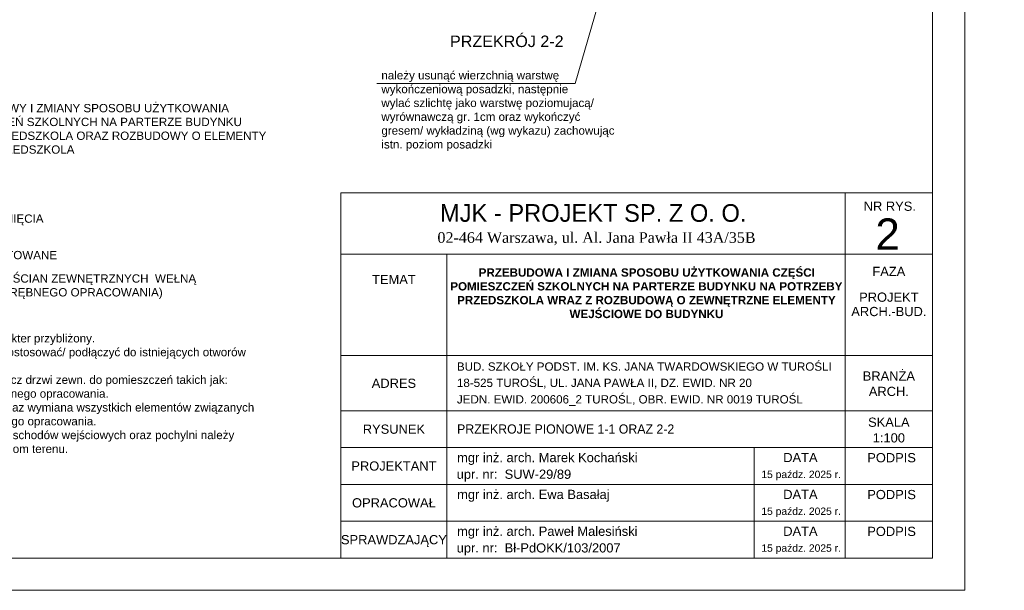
# Model space of a CAD drawing. Header units: millimetres. Extents: x -29624 to 9939, y -6894 to 6495.
# Tile 2 of 243: x -25821 to -23685, y -5924 to -4685. Entities that reach past the tile are written whole.
import ezdxf
from ezdxf.enums import TextEntityAlignment as Align

# ---------------------------------------------------------------- set-up
doc = ezdxf.new("R2010")
doc.units = ezdxf.units.MM
doc.header["$MEASUREMENT"] = 0
doc.layers.add('830-G Teksty Etykiety', color=7, linetype='Continuous')
doc.layers.add('A_opisy', color=81, linetype='Continuous', lineweight=13)
doc.styles.add('st1', font='arial.ttf')
doc.styles.get("Standard").update_dxf_attribs({"font": 'arial.ttf'})
doc.styles.add('STIL16', font='arial.ttf')
doc.styles.add('STIL32', font='times.ttf')
doc.styles.add('STIL32_F', font='framd.ttf')
doc.styles.add('STYL_AUTOMATYCZNY_2', font='arialbd.ttf')

msp = doc.modelspace()

# ---------------------------------------------------------------- linework, layer by layer
at = {"layer": 'A_opisy'}
for p, q in [((-24030.56, -5303.919), (-24030.56, -5060.675)), ((-25124.18, -5193.919), (-23840.56, -5193.919)), ((-24894.18, -5193.919), (-24894.18, -5853.919)), ((-24030.56, -5303.919), (-24030.56, -5853.919)), ((-25124.18, -5413.919), (-23840.56, -5413.919)), ((-25124.18, -5533.919), (-23840.56, -5533.919)), ((-25124.18, -5613.919), (-23840.56, -5613.919)), ((-24228.056, -5613.919), (-24228.056, -5853.919)), ((-25124.18, -5693.919), (-23840.56, -5693.919)), ((-25124.18, -5773.919), (-23840.56, -5773.919))]:
    msp.add_line(p, q, dxfattribs=at)
for points in [[(-27970.56, -2953.919), (-23770.56, -2953.919), (-23770.56, -5923.919), (-27970.56, -5923.919)], [(-27770.56, -3023.919), (-23840.56, -3023.919), (-23840.56, -5853.919), (-27770.56, -5853.919)], [(-25124.18, -5853.919), (-23840.56, -5853.919), (-23840.56, -5060.675), (-25124.18, -5060.675)]]:
    msp.add_lwpolyline(points, close=True, dxfattribs=at)
msp.add_lwpolyline([(-24480.856, -4355.411), (-24615.93, -4823.46), (-25046.567, -4823.46)], dxfattribs=at)

# ---------------------------------------------------------------- texts
at = {"layer": '830-G Teksty Etykiety', "color": 7, "linetype": 'Continuous', "lineweight": 13, "insert": (-24887.516, -4719.187), "char_height": 25, "attachment_point": 1, "style": 'STYL_AUTOMATYCZNY_2'}
msp.add_mtext('\\A1;{\\fArial|b0|i0|c238|p34;PRZEKRÓJ 2-2}', dxfattribs=at)
at = {"layer": 'A_opisy'}
for s, height, style, p in [('NR RYS.', 20, 'st1', (-23933.471, -5099.786)), ('MJK - PROJEKT SP. Z O. O. ', 38.4, 'STIL32_F', (-24569.74, -5123.675)), ('2', 68.093, 'st1', (-23938.266, -5184.448)), ('02-464 Warszawa, ul. Al. Jana Pawła II 43A/35B', 23.04, 'STIL32', (-24569.74, -5169.291)), ('DATA', 20, 'st1', (-24127.418, -5645.607)), ('PODPIS', 20, 'st1', (-23929.632, -5645.915)), ('15 paźdz. 2025 r.', 16, 'st1', (-24125.802, -5680.136)), ('DATA', 20, 'st1', (-24127.418, -5725.607)), ('PODPIS', 20, 'st1', (-23929.632, -5725.915)), ('15 paźdz. 2025 r.', 16, 'st1', (-24125.802, -5760.136)), ('DATA', 20, 'st1', (-24127.418, -5805.607)), ('PODPIS', 20, 'st1', (-23929.632, -5805.915)), ('15 paźdz. 2025 r.', 16, 'st1', (-24125.802, -5840.136))]:
    msp.add_text(s, height=height, dxfattribs=dict(at, style=style)).set_placement(p, align=Align.CENTER)
at = {"layer": 'A_opisy', "style": 'st1'}
for s, p in [('FAZA', (-23935.56, -5231.392)), ('TEMAT', (-25009.18, -5248.938)), ('PROJEKT', (-23935.56, -5287.274)), ('ARCH.-BUD.', (-23935.56, -5318.463)), ('BRANŻA', (-23935.56, -5458.526)), ('ADRES', (-25009.18, -5474.286)), ('ARCH.', (-23935.56, -5491.972)), ('SKALA', (-23935.56, -5558.81)), ('RYSUNEK', (-25009.18, -5573.919)), ('1:100', (-23935.56, -5592.84)), ('PROJEKTANT', (-25009.18, -5653.919)), ('OPRACOWAŁ', (-25009.18, -5733.919)), ('SPRAWDZAJĄCY', (-25009.18, -5813.919))]:
    msp.add_text(s, height=20, dxfattribs=at).set_placement(p, align=Align.MIDDLE_CENTER)
at = {"layer": 'A_opisy'}
for s, height, style, p in [('BUD. SZKOŁY PODST. IM. KS. JANA TWARDOWSKIEGO W TUROŚLI', 18, 'STIL16', (-24872.489, -5446.97)), ('18-525 TUROŚL, UL. JANA PAWŁA II, DZ. EWID. NR 20', 18, 'STIL16', (-24872.489, -5482.304)), ('JEDN. EWID. 200606_2 TUROŚL, OBR. EWID. NR 0019 TUROŚL', 18, 'STIL16', (-24872.489, -5518.181)), ('PRZEKROJE PIONOWE 1-1 ORAZ 2-2', 20, 'STIL32_F', (-24872.163, -5583.627)), ('mgr inż. arch. Marek Kochański', 20, 'st1', (-24872.038, -5645.611)), ('upr. nr:  SUW-29/89', 20, 'st1', (-24873.007, -5681.758)), ('mgr inż. arch. Ewa Basałaj', 20, 'st1', (-24872.038, -5725.611)), ('mgr inż. arch. Paweł Malesiński', 20, 'st1', (-24872.038, -5805.611)), ('upr. nr:  Bł-PdOKK/103/2007', 20, 'st1', (-24873.007, -5841.758))]:
    msp.add_text(s, height=height, dxfattribs=dict(at, style=style)).set_placement(p)
at = {"layer": 'A_opisy', "char_height": 18, "attachment_point": 1}
for s, width, heights, insert in [('należy usunąć wierzchnią warstwę \\Pwykończeniową posadzki, następnie \\Pwylać szlichtę jako warstwę poziomujacą/ \\Pwyrównawczą gr. 1cm oraz wykończyć \\Pgresem/ wykładziną (wg wykazu) zachowując \\Pistn. poziom posadzki', 569.96667, [261.151], (-25036.432, -4796.43)), ('ZAKRES PRZEBUDOWY I ZMIANY SPOSOBU UŻYTKOWANIA CZĘŚCI POMIESZCZEŃ SZKOLNYCH NA PARTERZE BUDYNKU POD POTRZEBY PRZEDSZKOLA ORAZ ROZBUDOWY O ELEMENTY WEJŚCIOWE DO PRZEDSZKOLA', 806.73455, [137.169], (-26093.311, -4867.742)), ('ELEMENTY DO USUNIĘCIA', 337.25441, [50.493], (-26093.311, -5107.711)), ('ELEMENTY PROJEKTOWANE', 360.0591, [50.493], (-26093.311, -5186.876)), ('PROJ. DOCIEPLENIE ŚCIAN ZEWNĘTRZNYCH  WEŁNĄ MINERALNĄ (WG ODRĘBNEGO OPRACOWANIA)', 664.56608, [94.654], (-26093.311, -5237.73)), ('UWAGI: \\P- Podane wymiary mogą mieć charakter przybliżony. \\P- Wentylację pomieszczeń należy dostosować/ podłączyć do istniejących otworów \\P  wentylacyjnych. \\P- Wymiana stolarki zewnętrznej (prócz drzwi zewn. do pomieszczeń takich jak: \\P  siłownia, korytarz (1.4)) - wg odrębnego opracowania. \\P- Docieplenie ścian zewnętrznych oraz wymiana wszystkich elementów związanych \\P  z termomodernizacją - wg odrębnego opracowania.\\P- Przed przystąpieniem do realizacji schodów wejściowych oraz pochylni należy \\P  dokładnie sprawdzić istniejący poziom terenu.', 932.0282, [315.677], (-26239.975, -5337.601))]:
    msp.add_mtext_dynamic_manual_height_columns(s, width=width, gutter_width=12.5, heights=heights, dxfattribs=dict(at, insert=insert))
at = {"layer": 'A_opisy', "insert": (-24894.18, -5224.758), "char_height": 17, "attachment_point": 1, "style": 'st1'}
msp.add_mtext_dynamic_manual_height_columns('\\pi68.939;{\\fArial|b1|i0|c238|p34;\\H1.0588x;PRZEBUDOWA I ZMIANA SPOSOBU UŻYTKOWANIA CZĘŚCI \\P\\pi7.3216;POMIESZCZEŃ SZKOLNYCH NA PARTERZE BUDYNKU NA POTRZEBY \\P\\pi22.031;PRZEDSZKOLA WRAZ Z ROZBUDOWĄ O ZEWNĘTRZNE ELEMENTY \\P\\pi265.91;WEJŚCIOWE DO BUDYNKU}', width=863.62032, gutter_width=96.285, heights=[189.161], dxfattribs=at)

doc.saveas('drawing.dxf')
